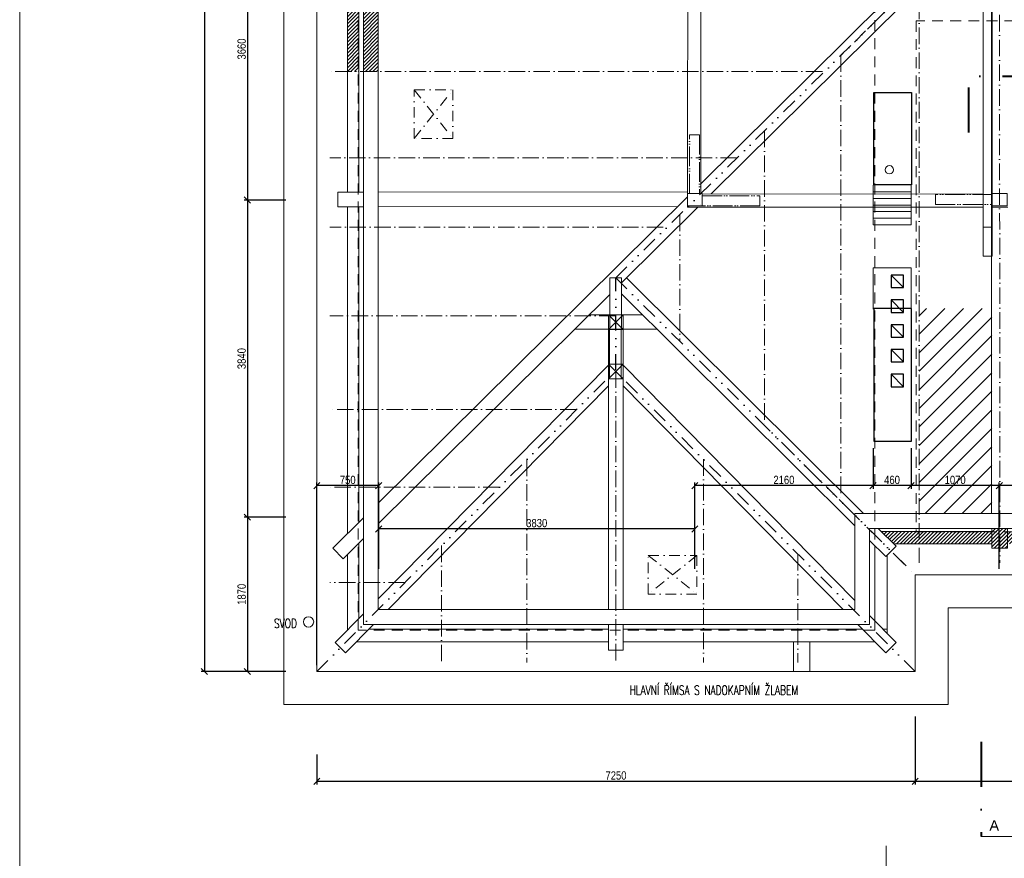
# Model space of a CAD drawing. Header units: millimetres. Extents: x -300958 to -108039, y 30118 to 292543.
# Tile 89 of 256: x -268233 to -256303, y 157382 to 167540. Entities that reach past the tile are written whole.
import ezdxf

# ---------------------------------------------------------------- set-up
doc = ezdxf.new("R2010")
doc.units = ezdxf.units.MM
doc.header["$MEASUREMENT"] = 0
for name, pattern in [('ACAD_ISO05W100', [33, 24, -3, 0, -3, 0, -3]), ('CADRA_SOLID', [0]), ('CERCHOVANA1', [6, 4, -1, 0, -1]), ('DASHDOT', [25.4, 12.7, -6.35, 0, -6.35]), ('Dashdot2', [12.7, 6.35, -3.175, 0, -3.175]), ('DGN Style 2', [879.857395, 527.914437, -351.942958]), ('DGN Style 4', [1094.119168, 546.717885, -273.358943, 0.683397, -273.358943]), ('Divide', [31.75, 12.7, -6.35, 0, -6.35, 0, -6.35])]:
    doc.linetypes.add(name, pattern=pattern)
doc.layers.get('0').update_dxf_attribs({"lineweight": 13})
doc.layers.get('Defpoints').update_dxf_attribs({"color": 3, "lineweight": 13})
for name, color, linetype, lineweight in [('A_Krokev', 134, 'CERCHOVANA1', 9), ('A_Pozednice', 102, 'Continuous', 9), ('A_Vazné trámy', 52, 'Continuous', 9), ('A_Vodorovné prvky krovu', 133, 'Continuous', 9), ('A_Řezy', 182, 'Continuous', 9), ('B_Šrafy', 253, 'Continuous', 0), ('BOURÁNÍ', 40, 'Continuous', 13), ('C_Lomy střešním pláštěm', 223, 'Divide', 30), ('C_Osy a klenby', 4, 'CERCHOVANA1', 5), ('C_Výměny', 40, 'DASHDOT', 30), ('dims', 7, 'Continuous', 9), ('navrh', 1, 'Continuous', 9), ('popis', 7, 'Continuous', 9), ('RAMECEK', 7, 'Continuous', 0), ('rez', 7, 'Continuous', 13), ('tenka', 7, 'Continuous', 13), ('walls', 7, 'Continuous', 13), ('ŠRAFA', 7, 'Continuous', 13)]:
    doc.layers.add(name, color=color, linetype=linetype, lineweight=lineweight)
doc.styles.add('GENERATED_STYLE_8', font='arial.ttf')
doc.styles.add('STYLE-0', font='ARIALN.TTF')
doc.styles.add('Style-Arial', font='arial.ttf')
doc.dimstyles.new('arch', dxfattribs={"dimscale": 50, "dimtxt": 2.5, "dimasz": 2.5, "dimexe": 1.25, "dimexo": 0.9, "dimtad": 1, "dimdec": 0, "dimtxsty": 'STYLE-0', "dimblk": 'ARCHTICK', "dimcen": 2.5, "dimadec": 0, "dimazin": 0, "dimtfac": 1, "dimtdec": 0, "dimtmove": 2, "dimatfit": 3, "dimldrblk": 'ARCHTICK', "dimfxl": 0, "dimarcsym": 0})
pattern_1 = [(45, (363481.184, 113006.424), (-22.0970869, 22.0970869), [])]

# ---------------------------------------------------------------- blocks, each defined once
blk = doc.blocks.new('*U7')
at = {"layer": 'rez', "linetype": 'DGN Style 4', "lineweight": 40}
blk.add_line((-376, 574), (-376, -574), dxfattribs=at)
at = {"layer": 'rez', "linetype": 'Continuous', "lineweight": 0, "flags": 128}
blk.add_lwpolyline([(-376, -574), (376, -574), (146, -464)], dxfattribs=at)
blk = doc.blocks.new('_ArchTick')
at = {"color": 0, "linetype": 'ByBlock', "flags": 128}
blk.add_lwpolyline([(-0.5, -0.5), (0.5, 0.5)], dxfattribs=at)
blk = doc.blocks.new('*D10')
at = {"layer": 'Defpoints', "color": 0, "linetype": 'Continuous'}
for p in [(-265182, 177095), (-265995, 159645), (-265182, 159645)]:
    blk.add_point(p, dxfattribs=at)
at = {"layer": 'dims', "color": 0, "linetype": 'Continuous', "lineweight": -2}
for p, q in [((-265257, 177095), (-266033, 177095)), ((-265995, 177095), (-265995, 159645)), ((-265257, 159645), (-266033, 159645))]:
    blk.add_line(p, q, dxfattribs=at)
at = {"layer": 'dims', "color": 0, "linetype": 'Continuous', "lineweight": -2, "xscale": 75, "yscale": 75, "zscale": 75}
for p, rotation in [((-265995, 177095), 90), ((-265995, 159645), 270)]:
    blk.add_blockref('_ArchTick', p, dxfattribs=dict(at, rotation=rotation))
at = {"layer": 'dims', "color": 0, "linetype": 'Continuous', "insert": (-266065, 168370), "char_height": 100, "attachment_point": 5, "rotation": 90, "style": 'STYLE-0'}
blk.add_mtext('17450', dxfattribs=at)
blk = doc.blocks.new('*D11')
at = {"layer": 'Defpoints', "color": 0, "linetype": 'Continuous'}
for p in [(-264633, 158714), (-257383, 158714), (-257383, 158315)]:
    blk.add_point(p, dxfattribs=at)
at = {"layer": 'dims', "color": 0, "linetype": 'Continuous', "lineweight": -2}
for p, q in [((-264633, 158639), (-264633, 158278)), ((-257383, 158639), (-257383, 158278)), ((-264633, 158315), (-257383, 158315))]:
    blk.add_line(p, q, dxfattribs=at)
at = {"layer": 'dims', "color": 0, "linetype": 'Continuous', "lineweight": -2, "xscale": 75, "yscale": 75, "zscale": 75, "rotation": 180}
blk.add_blockref('_ArchTick', (-264633, 158315), dxfattribs=at)
at = {"layer": 'dims', "color": 0, "linetype": 'Continuous', "lineweight": -2, "xscale": 75, "yscale": 75, "zscale": 75}
blk.add_blockref('_ArchTick', (-257383, 158315), dxfattribs=at)
at = {"layer": 'dims', "color": 0, "linetype": 'Continuous', "insert": (-261008, 158385), "char_height": 100, "attachment_point": 5, "style": 'STYLE-0'}
blk.add_mtext('7250', dxfattribs=at)
blk = doc.blocks.new('*D12')
at = {"layer": 'Defpoints', "color": 0, "linetype": 'Continuous'}
for p in [(-248283, 160425), (-257383, 159175), (-248283, 158315)]:
    blk.add_point(p, dxfattribs=at)
at = {"layer": 'dims', "color": 0, "linetype": 'Continuous', "lineweight": -2}
for p, q in [((-248283, 160350), (-248283, 158278)), ((-257383, 159100), (-257383, 158278)), ((-257383, 158315), (-248283, 158315))]:
    blk.add_line(p, q, dxfattribs=at)
at = {"layer": 'dims', "color": 0, "linetype": 'Continuous', "lineweight": -2, "xscale": 75, "yscale": 75, "zscale": 75, "rotation": 180}
blk.add_blockref('_ArchTick', (-257383, 158315), dxfattribs=at)
at = {"layer": 'dims', "color": 0, "linetype": 'Continuous', "lineweight": -2, "xscale": 75, "yscale": 75, "zscale": 75}
blk.add_blockref('_ArchTick', (-248283, 158315), dxfattribs=at)
at = {"layer": 'dims', "color": 0, "linetype": 'Continuous', "insert": (-252833, 158385), "char_height": 100, "attachment_point": 5, "style": 'STYLE-0'}
blk.add_mtext('9100', dxfattribs=at)
blk = doc.blocks.new('*D23')
at = {"layer": 'Defpoints', "color": 0, "linetype": 'Continuous'}
for p in [(-256363, 161896), (-256363, 160815), (-252363, 160815)]:
    blk.add_point(p, dxfattribs=at)
at = {"layer": 'dims', "color": 0, "linetype": 'Continuous', "lineweight": -2}
for p, q in [((-256363, 160890), (-256363, 161933)), ((-252363, 161896), (-256363, 161896)), ((-252363, 160890), (-252363, 161933))]:
    blk.add_line(p, q, dxfattribs=at)
at = {"layer": 'dims', "color": 0, "linetype": 'Continuous', "lineweight": -2, "xscale": 75, "yscale": 75, "zscale": 75, "rotation": 180}
blk.add_blockref('_ArchTick', (-256363, 161896), dxfattribs=at)
at = {"layer": 'dims', "color": 0, "linetype": 'Continuous', "lineweight": -2, "xscale": 75, "yscale": 75, "zscale": 75}
blk.add_blockref('_ArchTick', (-252363, 161896), dxfattribs=at)
at = {"layer": 'dims', "color": 0, "linetype": 'Continuous', "insert": (-254363, 161965), "char_height": 100, "attachment_point": 5, "style": 'STYLE-0'}
blk.add_mtext('4000', dxfattribs=at)
blk = doc.blocks.new('*D24')
at = {"layer": 'Defpoints', "color": 0, "linetype": 'Continuous'}
for p in [(-257433, 162425), (-257433, 161896), (-256363, 160815)]:
    blk.add_point(p, dxfattribs=at)
at = {"layer": 'dims', "color": 0, "linetype": 'Continuous', "lineweight": -2}
for p, q in [((-257433, 162350), (-257433, 161858)), ((-256363, 161896), (-257433, 161896)), ((-256363, 160890), (-256363, 161933))]:
    blk.add_line(p, q, dxfattribs=at)
at = {"layer": 'dims', "color": 0, "linetype": 'Continuous', "lineweight": -2, "xscale": 75, "yscale": 75, "zscale": 75, "rotation": 180}
blk.add_blockref('_ArchTick', (-257433, 161896), dxfattribs=at)
at = {"layer": 'dims', "color": 0, "linetype": 'Continuous', "lineweight": -2, "xscale": 75, "yscale": 75, "zscale": 75}
blk.add_blockref('_ArchTick', (-256363, 161896), dxfattribs=at)
at = {"layer": 'dims', "color": 0, "linetype": 'Continuous', "insert": (-256898, 161965), "char_height": 100, "attachment_point": 5, "style": 'STYLE-0'}
blk.add_mtext('1070', dxfattribs=at)
blk = doc.blocks.new('*D25')
at = {"layer": 'Defpoints', "color": 0, "linetype": 'Continuous'}
for p in [(-257893, 162425), (-257433, 162425), (-257893, 161896)]:
    blk.add_point(p, dxfattribs=at)
at = {"layer": 'dims', "color": 0, "linetype": 'Continuous', "lineweight": -2}
for p, q in [((-257893, 162350), (-257893, 161858)), ((-257433, 162350), (-257433, 161858)), ((-257433, 161896), (-257893, 161896))]:
    blk.add_line(p, q, dxfattribs=at)
at = {"layer": 'dims', "color": 0, "linetype": 'Continuous', "lineweight": -2, "xscale": 75, "yscale": 75, "zscale": 75, "rotation": 180}
blk.add_blockref('_ArchTick', (-257893, 161896), dxfattribs=at)
at = {"layer": 'dims', "color": 0, "linetype": 'Continuous', "lineweight": -2, "xscale": 75, "yscale": 75, "zscale": 75}
blk.add_blockref('_ArchTick', (-257433, 161896), dxfattribs=at)
at = {"layer": 'dims', "color": 0, "linetype": 'Continuous', "insert": (-257663, 161965), "char_height": 100, "attachment_point": 5, "style": 'STYLE-0'}
blk.add_mtext('460', dxfattribs=at)
blk = doc.blocks.new('*D26')
at = {"layer": 'Defpoints', "color": 0, "linetype": 'Continuous'}
for p in [(-257893, 162425), (-260053, 161896), (-260053, 160815)]:
    blk.add_point(p, dxfattribs=at)
at = {"layer": 'dims', "color": 0, "linetype": 'Continuous', "lineweight": -2}
for p, q in [((-257893, 162350), (-257893, 161858)), ((-260053, 160890), (-260053, 161933)), ((-257893, 161896), (-260053, 161896))]:
    blk.add_line(p, q, dxfattribs=at)
at = {"layer": 'dims', "color": 0, "linetype": 'Continuous', "lineweight": -2, "xscale": 75, "yscale": 75, "zscale": 75, "rotation": 180}
blk.add_blockref('_ArchTick', (-260053, 161896), dxfattribs=at)
at = {"layer": 'dims', "color": 0, "linetype": 'Continuous', "lineweight": -2, "xscale": 75, "yscale": 75, "zscale": 75}
blk.add_blockref('_ArchTick', (-257893, 161896), dxfattribs=at)
at = {"layer": 'dims', "color": 0, "linetype": 'Continuous', "insert": (-258973, 161965), "char_height": 100, "attachment_point": 5, "style": 'STYLE-0'}
blk.add_mtext('2160', dxfattribs=at)
blk = doc.blocks.new('*D27')
at = {"layer": 'Defpoints', "color": 0, "linetype": 'Continuous'}
for p in [(-263883, 161372), (-263883, 160815), (-260053, 160815)]:
    blk.add_point(p, dxfattribs=at)
at = {"layer": 'dims', "color": 0, "linetype": 'Continuous', "lineweight": -2}
for p, q in [((-263883, 160890), (-263883, 161410)), ((-260053, 161372), (-263883, 161372)), ((-260053, 160890), (-260053, 161410))]:
    blk.add_line(p, q, dxfattribs=at)
at = {"layer": 'dims', "color": 0, "linetype": 'Continuous', "lineweight": -2, "xscale": 75, "yscale": 75, "zscale": 75, "rotation": 180}
blk.add_blockref('_ArchTick', (-263883, 161372), dxfattribs=at)
at = {"layer": 'dims', "color": 0, "linetype": 'Continuous', "lineweight": -2, "xscale": 75, "yscale": 75, "zscale": 75}
blk.add_blockref('_ArchTick', (-260053, 161372), dxfattribs=at)
at = {"layer": 'dims', "color": 0, "linetype": 'Continuous', "insert": (-261968, 161442), "char_height": 100, "attachment_point": 5, "style": 'STYLE-0'}
blk.add_mtext('3830', dxfattribs=at)
blk = doc.blocks.new('*D28')
at = {"layer": 'Defpoints', "color": 0, "linetype": 'Continuous'}
for p in [(-264633, 161896), (-263883, 160815), (-264633, 159645)]:
    blk.add_point(p, dxfattribs=at)
at = {"layer": 'dims', "color": 0, "linetype": 'Continuous', "lineweight": -2}
for p, q in [((-264633, 159720), (-264633, 161933)), ((-263883, 161896), (-264633, 161896)), ((-263883, 160890), (-263883, 161933))]:
    blk.add_line(p, q, dxfattribs=at)
at = {"layer": 'dims', "color": 0, "linetype": 'Continuous', "lineweight": -2, "xscale": 75, "yscale": 75, "zscale": 75, "rotation": 180}
blk.add_blockref('_ArchTick', (-264633, 161896), dxfattribs=at)
at = {"layer": 'dims', "color": 0, "linetype": 'Continuous', "lineweight": -2, "xscale": 75, "yscale": 75, "zscale": 75}
blk.add_blockref('_ArchTick', (-263883, 161896), dxfattribs=at)
at = {"layer": 'dims', "color": 0, "linetype": 'Continuous', "insert": (-264258, 161965), "char_height": 100, "attachment_point": 5, "style": 'STYLE-0'}
blk.add_mtext('750', dxfattribs=at)
blk = doc.blocks.new('*D33')
at = {"layer": 'Defpoints', "color": 0, "linetype": 'Continuous'}
for p in [(-264933, 169015), (-265474, 165355), (-264933, 165355)]:
    blk.add_point(p, dxfattribs=at)
at = {"layer": 'dims', "color": 0, "linetype": 'Continuous', "lineweight": -2}
for p, q in [((-265008, 169015), (-265511, 169015)), ((-265474, 169015), (-265474, 165355)), ((-265008, 165355), (-265511, 165355))]:
    blk.add_line(p, q, dxfattribs=at)
at = {"layer": 'dims', "color": 0, "linetype": 'Continuous', "lineweight": -2, "xscale": 75, "yscale": 75, "zscale": 75}
for p, rotation in [((-265474, 169015), 90), ((-265474, 165355), 270)]:
    blk.add_blockref('_ArchTick', p, dxfattribs=dict(at, rotation=rotation))
at = {"layer": 'dims', "color": 0, "linetype": 'Continuous', "insert": (-265543, 167185), "char_height": 100, "attachment_point": 5, "rotation": 90, "style": 'STYLE-0'}
blk.add_mtext('3660', dxfattribs=at)
blk = doc.blocks.new('*D34')
at = {"layer": 'Defpoints', "color": 0, "linetype": 'Continuous'}
for p in [(-264933, 165355), (-265474, 161515), (-264933, 161515)]:
    blk.add_point(p, dxfattribs=at)
at = {"layer": 'dims', "color": 0, "linetype": 'Continuous', "lineweight": -2}
for p, q in [((-265008, 165355), (-265511, 165355)), ((-265474, 165355), (-265474, 161515)), ((-265008, 161515), (-265511, 161515))]:
    blk.add_line(p, q, dxfattribs=at)
at = {"layer": 'dims', "color": 0, "linetype": 'Continuous', "lineweight": -2, "xscale": 75, "yscale": 75, "zscale": 75}
for p, rotation in [((-265474, 165355), 90), ((-265474, 161515), 270)]:
    blk.add_blockref('_ArchTick', p, dxfattribs=dict(at, rotation=rotation))
at = {"layer": 'dims', "color": 0, "linetype": 'Continuous', "insert": (-265543, 163435), "char_height": 100, "attachment_point": 5, "rotation": 90, "style": 'STYLE-0'}
blk.add_mtext('3840', dxfattribs=at)
blk = doc.blocks.new('*D35')
at = {"layer": 'Defpoints', "color": 0, "linetype": 'Continuous'}
for p in [(-264933, 161515), (-265474, 159645), (-264933, 159645)]:
    blk.add_point(p, dxfattribs=at)
at = {"layer": 'dims', "color": 0, "linetype": 'Continuous', "lineweight": -2}
for p, q in [((-265008, 161515), (-265511, 161515)), ((-265474, 161515), (-265474, 159645)), ((-265008, 159645), (-265511, 159645))]:
    blk.add_line(p, q, dxfattribs=at)
at = {"layer": 'dims', "color": 0, "linetype": 'Continuous', "lineweight": -2, "xscale": 75, "yscale": 75, "zscale": 75}
for p, rotation in [((-265474, 161515), 90), ((-265474, 159645), 270)]:
    blk.add_blockref('_ArchTick', p, dxfattribs=dict(at, rotation=rotation))
at = {"layer": 'dims', "color": 0, "linetype": 'Continuous', "insert": (-265543, 160580), "char_height": 100, "attachment_point": 5, "rotation": 90, "style": 'STYLE-0'}
blk.add_mtext('1870', dxfattribs=at)
blk = doc.blocks.new('*U49')
at = {"layer": 'RAMECEK', "linetype": 'Continuous', "lineweight": 0}
blk.add_line((-5250, -11138), (-5250, -10838), dxfattribs=at)
at = {"layer": 'RAMECEK', "linetype": 'Continuous', "lineweight": 0, "flags": 128}
blk.add_lwpolyline([(-15750, -11138), (15750, -11138), (15750, 11137), (-15750, 11137)], close=True, dxfattribs=at)

msp = doc.modelspace()

# ---------------------------------------------------------------- hatches: boundary and pattern name
at = {"layer": 'C_Výměny', "linetype": 'CADRA_SOLID', "lineweight": 0, "ltscale": 0.5}
h = msp.add_hatch(dxfattribs=at)
h.set_pattern_fill('ANSI31', color=256, scale=250)
h.set_pattern_definition(pattern_1)
h.paths.add_polyline_path([(-264122.7, 168923.5), (-264262.7, 168923.5), (-264262.7, 168135.4), (-264122.7, 168135.4)])
h.paths.add_polyline_path([(-264122.7, 168135.4), (-264262.7, 168135.4), (-264262.7, 166912.4), (-264122.7, 166912.4)])
h.paths.add_polyline_path([(-263888.5, 168923.5), (-264068.5, 168923.5), (-264068.5, 168135.4), (-263888.5, 168135.4)])
h.paths.add_polyline_path([(-263888.5, 169012.4), (-264068.5, 169012.4), (-264068.5, 168923.5), (-263888.5, 168923.5)])
h.paths.add_polyline_path([(-263888.5, 168135.4), (-264068.5, 168135.4), (-264068.5, 166912.4), (-263888.5, 166912.4)])
h = msp.add_hatch(dxfattribs=at)
h.set_pattern_fill('ANSI31', color=256, scale=50)
h.set_pattern_definition([(45, (219433.03, 17267.47), (-112.2532, 112.2532), [])])
h.paths.add_polyline_path([(-256453.2, 164042.3), (-257334.1, 164042.3), (-257334.1, 161557.8), (-256453.5, 161557.8)])
h = msp.add_hatch(dxfattribs=at)
h.set_pattern_fill('ANSI31', color=256, scale=250)
h.set_pattern_definition(pattern_1)
h.paths.add_polyline_path([(-257334.1, 161341.3), (-257792.3, 161341.3), (-257641.4, 161191.3), (-257334.1, 161191.3)])
h.paths.add_polyline_path([(-256453.5, 161341.3), (-257334.1, 161341.3), (-257334.1, 161191.3), (-256453.5, 161191.3)])
h.paths.add_polyline_path([(-256356.7, 161377.8), (-256453.5, 161377.8), (-256453.5, 161138.1), (-256356.7, 161138.1)])
h.paths.add_polyline_path([(-256263.5, 161377.8), (-256356.7, 161377.8), (-256356.7, 161138.1), (-256263.5, 161138.1)])
h.paths.add_polyline_path([(-255433.6, 161341.3), (-256263.5, 161341.3), (-256263.5, 161191.3), (-255433.6, 161191.3)])
h.paths.add_polyline_path([(-254367, 161341.3), (-255433.6, 161341.3), (-255433.6, 161191.3), (-254367, 161191.3)])
h.paths.add_polyline_path([(-253294.6, 161341.3), (-254367, 161341.3), (-254367, 161191.3), (-253294.6, 161191.3)])
h.paths.add_polyline_path([(-252457.1, 161341.3), (-253294.6, 161341.3), (-253294.6, 161191.3), (-252457.1, 161191.3)])

# ---------------------------------------------------------------- linework, layer by layer
at = {"layer": 'A_Krokev', "ltscale": 50}
for p, q in [((-256363, 172699.5), (-256356.7, 160961.8)), ((-257334.1, 168044.8), (-257334.1, 160961.8)), ((-258284, 167106.9), (-258284, 161709.1)), ((-258507, 166912.4), (-264473.2, 166912.4)), ((-259207.8, 166194.8), (-259207.8, 162625.4)), ((-259540.9, 165865.9), (-264473.2, 165865.9)), ((-260236.1, 165179.5), (-260236.1, 163645.5)), ((-260435.8, 165027), (-264473.2, 165027)), ((-261011.1, 163951.5), (-264473.2, 163951.5)), ((-261011.1, 163280.2), (-261011.1, 159756.1)), ((-261485.6, 162818.6), (-264473.2, 162818.6)), ((-262087.1, 162212.3), (-262087.1, 159756.1)), ((-259949.3, 162216.5), (-259949.3, 159756.1)), ((-262418.3, 161878.3), (-264473.2, 161878.3)), ((-263120.6, 161170.3), (-263120.6, 159756.1)), ((-258802.6, 161067.6), (-258802.6, 159756.1)), ((-263565, 160722.3), (-264473.2, 160722.3))]:
    msp.add_line(p, q, dxfattribs=at)
at = {"layer": 'A_Pozednice', "ltscale": 0.4}
for points in [[(-264262.7, 168923.5), (-264262.7, 165452.1)], [(-264122.7, 165452.1), (-264122.7, 168923.6)], [(-264262.7, 165274.3), (-264262.7, 161312.4)], [(-264122.7, 161451.1), (-264122.7, 165274.3)], [(-256453.5, 161341.3), (-257792.3, 161341.3)], [(-264122.7, 160288.3), (-264122.7, 161200.8)], [(-257641.4, 161191.3), (-256453.5, 161191.3)], [(-264262.7, 161062.1), (-264262.7, 160155.9), (-264253.1, 160155.9)], [(-257871.7, 161169.5), (-257871.7, 160260.1)], [(-257721.7, 160107.8), (-257721.7, 161052.8)], [(-264253.1, 160155.9), (-264262.7, 160155.9), (-264262.7, 160146.2)], [(-261100, 160155.9), (-264003.6, 160155.9)], [(-258018.7, 160155.9), (-260922.2, 160155.9)], [(-257721.7, 160107.8), (-257721.7, 160155.9), (-257769.1, 160155.9)], [(-264151.3, 160005.9), (-261100, 160005.9)], [(-260922.2, 160005.9), (-257871, 160005.9)]]:
    msp.add_lwpolyline(points, dxfattribs=at)
at = {"layer": 'A_Vazné trámy', "ltscale": 0.4}
for points in [[(-256765.4, 168515.3), (-256877, 168627.9), (-259980.7, 165553.7)], [(-256640.3, 168388.9), (-256751.9, 168501.5), (-259853, 165429.9)], [(-264068.5, 165452.1), (-264376.7, 165452), (-264376.7, 165274.2), (-264068.5, 165274.3)], [(-260140.8, 165454), (-263888.5, 165452.2)], [(-260140.8, 165395.1), (-263888.5, 161683.1)], [(-260140.8, 165395.1), (-263888.5, 161683.1)], [(-263888.5, 165274.4), (-260260.9, 165276.2)], [(-260940.1, 164353.2), (-260014.5, 165270)], [(-259980.9, 165303.2), (-259980.9, 165303.3)], [(-256459.5, 161557.8), (-256459.1, 164675.6)], [(-260940.1, 164353.2), (-260881.8, 164411.5), (-258010.2, 161557.8)], [(-263888.5, 161432.8), (-261082.8, 164211.8)], [(-258114.8, 161411.1), (-260940.4, 164219.1)], [(-260922.2, 160394.6), (-260922.2, 163788.2), (-261100, 163788.2), (-261100, 160394.6)], [(-261100, 163357.4), (-263888.5, 160526.1)], [(-260922.2, 163357.4), (-258114.8, 160506.9)], [(-263768.4, 160394.6), (-261100, 163104)], [(-258253.8, 160394.6), (-260922.2, 163104)], [(-264068.5, 161504.8), (-264439.3, 161137.5), (-264314.2, 161011.2), (-264068.5, 161254.5)], [(-257829.1, 161377.8), (-257612.2, 161162.3), (-257738, 161036.6), (-257934.8, 161232.2)], [(-256263.5, 161377.8), (-256263.5, 161138.1), (-256453.5, 161138.1), (-256453.5, 161377.8)], [(-264068.5, 160343.3), (-264410, 159996.6), (-264284.3, 159870.9), (-263945.7, 160214.6)], [(-257934.8, 160324.1), (-257612.2, 159996.6), (-257738, 159870.9), (-258076.5, 160214.6)], [(-261100, 160214.6), (-261100, 159904.8), (-260922.2, 159904.8), (-260922.2, 160214.6)]]:
    msp.add_lwpolyline(points, dxfattribs=at)
at = {"layer": 'A_Vodorovné prvky krovu'}
for points in [[(-248405.1, 176548.9), (-264068.5, 176548.9), (-264068.5, 160214.6), (-257934.8, 160214.6), (-257934.8, 161377.8), (-248284.9, 161377.8)], [(-248405.1, 176548.9), (-264068.5, 176548.9), (-264068.5, 160214.6), (-257934.8, 160214.6), (-257934.8, 161377.8), (-248284.9, 161377.8)], [(-248405.1, 176368.9), (-263888.5, 176368.9), (-263888.5, 160394.6), (-258114.8, 160394.6), (-258114.8, 161557.8), (-248284.9, 161557.8)], [(-248405.1, 176368.9), (-263888.5, 176368.9), (-263888.5, 160394.6), (-258114.8, 160394.6), (-258114.8, 161557.8), (-248284.9, 161557.8)], [(-256558.5, 168975.9), (-256558.5, 164675.6)], [(-256459.1, 168879.2), (-256459.1, 164675.6)], [(-256448.5, 168868.9), (-256448.5, 164675.6)]]:
    msp.add_lwpolyline(points, dxfattribs=at)
at = {"layer": 'A_Vodorovné prvky krovu', "ltscale": 0.4}
for points in [[(-259980.9, 165270), (-259980.9, 165270), (-260140.9, 165270), (-260138.8, 168834.9)], [(-259978.8, 168834.9), (-259980.8, 165433.9)], [(-259963.1, 165429.9), (-256558.5, 165428.7)], [(-256558.5, 165268.7), (-259980.9, 165270), (-259980.9, 165270)], [(-256259.1, 165268.6), (-256459.1, 165268.7)], [(-261330.9, 163966), (-260685.6, 163966)], [(-261507.1, 163791.6), (-260510.2, 163791.6)]]:
    msp.add_lwpolyline(points, dxfattribs=at)
msp.add_lwpolyline([(-261082.3, 164414.3), (-260939.9, 164414.3), (-260942.9, 163191.3), (-261085.3, 163191.3)], close=True, dxfattribs=at)
at = {"layer": 'A_Řezy', "ltscale": 0.4}
for points in [[(-260142, 165433.9), (-259962, 165433.9), (-259962, 165283.9), (-260142, 165283.9)], [(-256448.5, 165433.9), (-256268.5, 165433.9), (-256268.5, 165283.9), (-256448.5, 165283.9)], [(-261100, 163966), (-260922.2, 163966), (-260922.2, 163788.2), (-261100, 163788.2)], [(-261100, 163369.1), (-260922.2, 163369.1), (-260922.2, 163191.3), (-261100, 163191.3)]]:
    msp.add_lwpolyline(points, close=True, dxfattribs=at)
at = {"layer": 'A_Řezy'}
msp.add_lwpolyline([(-256448.5, 164675.6), (-256558.5, 164675.6), (-256558.5, 165028.1), (-256448.5, 165028.1)], close=True, dxfattribs=at)
at = {"layer": 'B_Šrafy', "ltscale": 0.4}
for p, q in [((-261100, 163788.2), (-260922.2, 163966)), ((-261100, 163966), (-260922.2, 163788.2)), ((-261100, 163191.3), (-260922.2, 163369.1)), ((-261100, 163369.1), (-260922.2, 163191.3))]:
    msp.add_line(p, q, dxfattribs=at)
at = {"layer": 'BOURÁNÍ', "linetype": 'ACAD_ISO05W100', "ltscale": 10}
for points in [[(-260116.8, 165433.9), (-260117.2, 166146.3), (-259996.8, 166146.3), (-259996.8, 165433.9)], [(-259963.1, 165407.3), (-259264.6, 165407.6), (-259264.6, 165287.3), (-259963.1, 165287.3)], [(-256447.4, 165422.2), (-257136.1, 165422.5), (-257136.1, 165302.1), (-256447.4, 165302.1)]]:
    msp.add_lwpolyline(points, dxfattribs=at)
at = {"layer": 'C_Lomy střešním pláštěm', "ltscale": 15}
msp.add_line((-261011.1, 164414.3), (-256354.1, 169012.4), dxfattribs=at)
for points in [[(-264632.6, 159645), (-261011.1, 163297), (-261011.1, 164414.3), (-257382.6, 160815)], [(-257382.6, 159645), (-261011.1, 163280.2)]]:
    msp.add_lwpolyline(points, dxfattribs=at)
at = {"layer": 'C_Osy a klenby', "linetype": 'Dashdot2', "ltscale": 20}
for p, q in [((-263451.4, 166690.5), (-262983.5, 166100.6)), ((-263451.4, 166100.6), (-262983.5, 166690.5)), ((-260026.1, 161051.2), (-260616, 160583.3)), ((-260616, 161051.2), (-260026.1, 160583.3))]:
    msp.add_line(p, q, dxfattribs=at)
for points in [[(-262983.5, 166690.5), (-262983.5, 166100.6), (-263451.4, 166100.6), (-263451.4, 166690.5)], [(-260026.1, 160583.3), (-260616, 160583.3), (-260616, 161051.2), (-260026.1, 161051.2)]]:
    msp.add_lwpolyline(points, close=True, dxfattribs=at)
at = {"layer": 'C_Výměny', "ltscale": 15}
for p, q in [((-256356.7, 169009.9), (-258284, 167106.9)), ((-257514.9, 160946.2), (-259207.8, 162625.4))]:
    msp.add_line(p, q, dxfattribs=at)
at = {"layer": 'navrh', "linetype": 'Continuous', "lineweight": 0}
msp.add_circle((-257694.9, 165722.4), 50, dxfattribs=at)
at = {"layer": 'rez', "linetype": 'DGN Style 4', "lineweight": 40, "flags": 128}
msp.add_lwpolyline([(-256732.6, 166171.7), (-256732.6, 166856.7), (-255307.6, 166856.7), (-255307.6, 167472.7)], dxfattribs=at)
at = {"layer": 'tenka', "linetype": 'DGN Style 2', "lineweight": 0, "ltscale": 0.25}
for p, q in [((-264132.6, 160145), (-264132.6, 170015)), ((-257872.6, 160145), (-257872.6, 170015)), ((-248467.6, 167525), (-257372.6, 167525)), ((-257372.6, 167525), (-257372.6, 161335)), ((-248472.6, 161335), (-257372.6, 161335)), ((-257872.6, 160145), (-264132.6, 160145))]:
    msp.add_line(p, q, dxfattribs=at)
at = {"layer": 'tenka', "linetype": 'Continuous', "lineweight": 30}
for p, q in [((-257672.6, 164445), (-257522.6, 164295)), ((-257672.6, 164145), (-257522.6, 163995)), ((-257672.6, 163845), (-257522.6, 163695)), ((-257672.6, 163545), (-257522.6, 163395)), ((-257672.6, 163245), (-257522.6, 163095))]:
    msp.add_line(p, q, dxfattribs=at)
at = {"layer": 'tenka', "linetype": 'Continuous'}
for p, q in [((-258857.6, 159645), (-258857.6, 160005.9)), ((-258657.6, 159645), (-258657.6, 160005.9))]:
    msp.add_line(p, q, dxfattribs=at)
at = {"layer": 'tenka', "linetype": 'Continuous', "lineweight": 0, "flags": 128}
msp.add_lwpolyline([(-248182.6, 177495), (-265032.6, 177495), (-265032.6, 159245), (-256982.6, 159245), (-256982.6, 160415), (-248282.6, 160415)], dxfattribs=at)
at = {"layer": 'tenka', "linetype": 'Continuous', "flags": 128}
msp.add_lwpolyline([(-248182.6, 177095), (-264632.6, 177095), (-264632.6, 159645), (-257382.6, 159645), (-257382.6, 160815), (-248282.6, 160815)], dxfattribs=at)
at = {"layer": 'tenka', "linetype": 'Continuous', "lineweight": 30, "flags": 128}
for points in [[(-257522.6, 164295), (-257522.6, 164445), (-257672.6, 164445), (-257672.6, 164295)], [(-257522.6, 163995), (-257522.6, 164145), (-257672.6, 164145), (-257672.6, 163995)], [(-257522.6, 163695), (-257522.6, 163845), (-257672.6, 163845), (-257672.6, 163695)], [(-257522.6, 163395), (-257522.6, 163545), (-257672.6, 163545), (-257672.6, 163395)], [(-257522.6, 163095), (-257522.6, 163245), (-257672.6, 163245), (-257672.6, 163095)]]:
    msp.add_lwpolyline(points, close=True, dxfattribs=at)
at = {"layer": 'tenka', "linetype": 'Continuous'}
msp.add_circle((-264732.6, 160245), 62.5, dxfattribs=at)
at = {"layer": 'walls', "linetype": 'Continuous', "lineweight": 30}
for points in [[(-257882.6, 166658.5), (-257425.4, 166658.5), (-257425.4, 165540.9), (-257882.6, 165540.9)], [(-257882.6, 162433.5), (-257425.4, 162433.5), (-257425.4, 164042.3), (-257882.6, 164042.3)]]:
    msp.add_lwpolyline(points, close=True, dxfattribs=at)
at = {"layer": 'ŠRAFA', "linetype": 'Continuous', "lineweight": 0}
for p, q in [((-257892.6, 165455), (-257432.6, 165455)), ((-257892.6, 165375), (-257432.6, 165375)), ((-257892.6, 165295), (-257432.6, 165295)), ((-257892.6, 165215), (-257432.6, 165215)), ((-257892.6, 165135), (-257432.6, 165135))]:
    msp.add_line(p, q, dxfattribs=at)
at = {"layer": 'ŠRAFA', "linetype": 'Continuous', "lineweight": 0, "flags": 128}
for points in [[(-257892.6, 165535), (-257892.6, 165055), (-257432.6, 165055), (-257432.6, 165535)], [(-257892.6, 164035), (-257892.6, 164535), (-257432.6, 164535), (-257432.6, 164035)]]:
    msp.add_lwpolyline(points, dxfattribs=at)

# ---------------------------------------------------------------- block references
at = {"layer": 'RAMECEK', "linetype": 'Continuous', "lineweight": 0}
msp.add_blockref('*U49', (-252482.6, 168370), dxfattribs=at)
at = {"layer": 'rez', "linetype": 'DGN Style 4', "lineweight": 40}
msp.add_blockref('*U7', (-256206.5, 158220.3), dxfattribs=at)

# ---------------------------------------------------------------- texts
at = {"layer": 'popis', "linetype": 'Continuous', "char_height": 112, "attachment_point": 4, "rotation": 0.00116, "line_spacing_factor": 0.765173, "style": 'Style-Arial'}
for s, insert in [('{\\Fromans|c238;\\W0.71429;SVOD}', (-265151.7, 160228.1)), ('{\\Fromans|c238;\\W0.71429;HLAVNÍ ŘÍMSA S NADOKAPNÍM ŽLABEM}', (-260842.9, 159418.5))]:
    msp.add_mtext(s, dxfattribs=dict(at, insert=insert))
at = {"layer": 'rez', "linetype": 'Continuous', "lineweight": 0, "insert": (-256482.8, 157718.3), "char_height": 125, "width": 286.438, "attachment_point": 7, "style": 'GENERATED_STYLE_8'}
msp.add_mtext('A', dxfattribs=at)

# ---------------------------------------------------------------- dimensions: what is measured, and where the dimension line sits
at = {"layer": 'dims', "linetype": 'Continuous'}
for base, p1, p2, angle, override, picture, middle in [((-265995, 159645), (-265182.4, 177095), (-265182.4, 159645), 270, {"dimtxt": 2, "dimasz": 1.5, "dimexe": 0.75, "dimexo": 1.5, "dimgap": 0.375, "dimcen": 0.05}, '*D10', (-266064.8, 168370)), ((-265473.6, 165355), (-264932.6, 169015), (-264932.6, 165355), 270, {"dimtxt": 2, "dimasz": 1.5, "dimexe": 0.75, "dimexo": 1.5, "dimgap": 0.375, "dimcen": 0.001}, '*D33', (-265543.4, 167185)), ((-265473.6, 161515), (-264932.6, 165355), (-264932.6, 161515), 270, {"dimtxt": 2, "dimasz": 1.5, "dimexe": 0.75, "dimexo": 1.5, "dimgap": 0.375, "dimcen": 0.001}, '*D34', (-265543.4, 163435)), ((-260052.6, 161895.6), (-257892.6, 162425), (-260052.6, 160815), 180, {"dimtxt": 2, "dimasz": 1.5, "dimexe": 0.75, "dimexo": 1.5, "dimgap": 0.375, "dimcen": 0.001}, '*D26', (-258972.6, 161965.4)), ((-257892.6, 161895.6), (-257432.6, 162425), (-257892.6, 162425), 180, {"dimtxt": 2, "dimasz": 1.5, "dimexe": 0.75, "dimexo": 1.5, "dimgap": 0.375, "dimcen": 0.001}, '*D25', (-257662.6, 161965.4)), ((-257432.6, 161895.6), (-256362.6, 160815), (-257432.6, 162425), 180, {"dimtxt": 2, "dimasz": 1.5, "dimexe": 0.75, "dimexo": 1.5, "dimgap": 0.375, "dimcen": 0.001}, '*D24', (-256897.6, 161965.4)), ((-264632.6, 161895.6), (-263882.6, 160815), (-264632.6, 159645), 180, {"dimtxt": 2, "dimasz": 1.5, "dimexe": 0.75, "dimexo": 1.5, "dimgap": 0.375, "dimcen": 0.001}, '*D28', (-264257.6, 161965.4)), ((-256362.6, 161895.6), (-252362.6, 160815), (-256362.6, 160815), 180, {"dimtxt": 2, "dimasz": 1.5, "dimexe": 0.75, "dimexo": 1.5, "dimgap": 0.375, "dimcen": 0.001}, '*D23', (-254362.6, 161965.4)), ((-265473.6, 159645), (-264932.6, 161515), (-264932.6, 159645), 270, {"dimtxt": 2, "dimasz": 1.5, "dimexe": 0.75, "dimexo": 1.5, "dimgap": 0.375, "dimcen": 0.001}, '*D35', (-265543.4, 160580)), ((-263882.6, 161372.1), (-260052.6, 160815), (-263882.6, 160815), 180, {"dimtxt": 2, "dimasz": 1.5, "dimexe": 0.75, "dimexo": 1.5, "dimgap": 0.375, "dimcen": 0.001}, '*D27', (-261967.6, 161442))]:
    dim = msp.add_linear_dim(base=base, p1=p1, p2=p2, angle=angle, dimstyle='arch', override=override, dxfattribs=at)
    dim.commit()
    dim.dimension.update_dxf_attribs({"geometry": picture, "text_midpoint": middle})
for base, p1, p2, picture, middle in [((-248282.6, 158315.2), (-257382.6, 159175), (-248282.6, 160425), '*D12', (-252832.6, 158385)), ((-257382.6, 158315.2), (-264632.6, 158714.1), (-257382.6, 158714.1), '*D11', (-261007.6, 158385))]:
    dim = msp.add_linear_dim(base=base, p1=p1, p2=p2, dimstyle='arch', override={"dimtxt": 2, "dimasz": 1.5, "dimexe": 0.75, "dimexo": 1.5, "dimgap": 0.375, "dimcen": 0.05}, dxfattribs=at)
    dim.commit()
    dim.dimension.update_dxf_attribs({"geometry": picture, "text_midpoint": middle})

doc.saveas('drawing.dxf')
